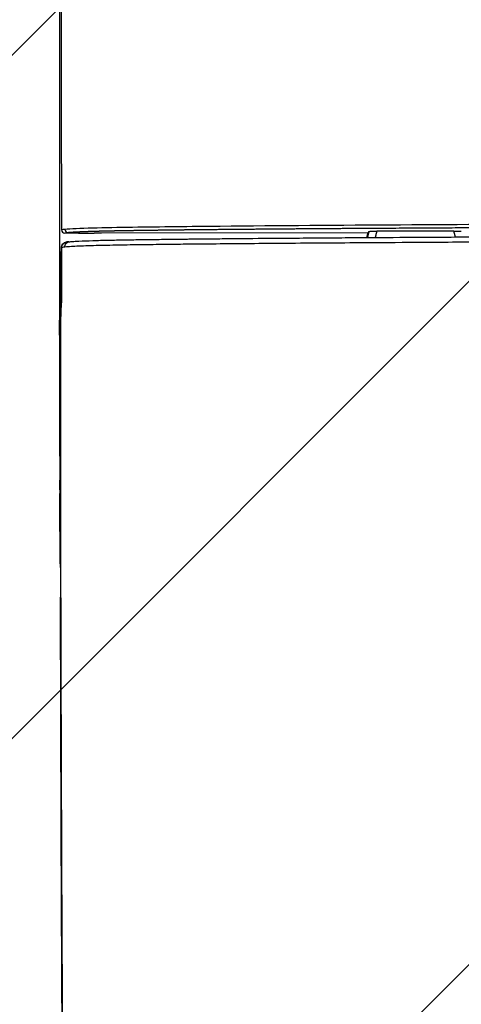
# Model space of a CAD drawing. Header units: metres. Extents: x 6438197 to 12957343, y 5629874 to 11322802.
# Tile 92 of 115: x 6448487 to 6448504, y 5643170 to 5643208. Entities that reach past the tile are written whole.
import ezdxf

# ---------------------------------------------------------------- set-up
doc = ezdxf.new("R2010")
doc.units = ezdxf.units.M
doc.header["$MEASUREMENT"] = 0
doc.header["$PDMODE"] = 3
for name, color, linetype, lineweight in [('E-OŚWIETLENIE TERENU', 10, 'Continuous', 30), ('IE_lampy zewnętrzne', 221, 'Continuous', 15), ('WYMIAROWANIE', 6, 'Continuous', 9), ('WYPELNIENIA', 204, 'Continuous', 5)]:
    doc.layers.add(name, color=color, linetype=linetype, lineweight=lineweight)
doc.styles.add('Arial', font='arial.ttf')
doc.dimstyles.new('proart_1_500', dxfattribs={"dimtxt": 90, "dimasz": 50, "dimexe": 30, "dimexo": 10, "dimgap": 8, "dimtad": 1, "dimrnd": 1, "dimzin": 9, "dimtxsty": 'Arial', "dimblk": 'ARCHTICK', "dimcen": 0, "dimclrd": 1, "dimclre": 1, "dimclrt": 3, "dimazin": 0, "dimtfac": 1, "dimtmove": 0, "dimatfit": 3, "dimfxl": 0, "dimarcsym": 0})

# ---------------------------------------------------------------- blocks, each defined once
blk = doc.blocks.new('zw$103F')
at = {"layer": 'IE_lampy zewnętrzne', "lineweight": 30}
for p, q in [((0.745, 82.482), (1.361, 82.483)), ((1.642, 82.5), (11.986, 82.514)), ((0.014, 78.837), (0.016, 78.837))]:
    blk.add_line(p, q, dxfattribs=at)
for points, degree, knots in [([(0.002, 97.754), (0.003, 96.66), (0.003, 93.575), (0.005, 90.218), (0.006, 87.608), (0.007, 86.565), (0.008, 85.295), (0.009, 84.18), (0.009, 83.391), (0.01, 83.005), (0.01, 82.743), (0.01, 82.466), (0.01, 82.246), (0.01, 82.095), (0.013, 79.251)], 3, [0, 0, 0, 0, 0.20903, 0.589479, 0.641506, 0.707847, 0.788689, 0.884218, 0.921061, 0.939431, 0.957904, 0.971126, 0.992393, 1, 1, 1, 1]), ([(0.069, 97.559), (0.069, 97.248), (0.07, 96.625), (0.071, 95.692), (0.072, 94.758), (0.072, 93.824), (0.073, 92.89), (0.074, 91.957), (0.075, 91.023), (0.076, 90.037), (0.077, 88.825), (0.079, 87.215), (0.081, 85.089), (0.083, 83.5), (0.084, 82.619)], 3, [0, 0, 0, 0, 0.062514, 0.125023, 0.187528, 0.250029, 0.312526, 0.375021, 0.437512, 0.5, 0.573167, 0.680886, 0.823161, 1, 1, 1, 1]), ([(0.215, 82.642), (0.434, 82.661), (0.82, 82.678), (1.759, 82.704), (2.299, 82.714), (3.938, 82.739), (5.091, 82.751), (8.551, 82.784), (10.895, 82.799), (17.935, 82.842), (22.66, 82.862), (27.391, 82.876)], 3, [0, 0, 0, 0, 0.0625, 0.0625, 0.125, 0.125, 0.25, 0.25, 0.5, 0.5, 1, 1, 1, 1]), ([(27.398, 82.736), (23.746, 82.725), (20.348, 82.711), (16.727, 82.695), (13.327, 82.674), (12.384, 82.669), (11.577, 82.664), (10.658, 82.658), (9.832, 82.652), (8.927, 82.645), (8.095, 82.638), (7.2, 82.631), (6.367, 82.623), (5.897, 82.619), (5.508, 82.615), (5.053, 82.61), (4.654, 82.606), (4.21, 82.601), (3.81, 82.595), (3.378, 82.59), (2.983, 82.584), (2.852, 82.582), (2.759, 82.58), (2.654, 82.579), (2.565, 82.577), (2.472, 82.576), (2.378, 82.574), (2.285, 82.572), (2.177, 82.57), (1.957, 82.566), (1.784, 82.562), (1.605, 82.558), (1.426, 82.553), (1.243, 82.548), (1.081, 82.542), (0.919, 82.536), (0.782, 82.53), (0.643, 82.524), (0.534, 82.517), (0.422, 82.51), (0.344, 82.503)], 2, [0, 0, 0, 0.25, 0.25, 0.5, 0.5, 0.5625, 0.5625, 0.625, 0.625, 0.6875, 0.6875, 0.75, 0.75, 0.78125, 0.78125, 0.8125, 0.8125, 0.84375, 0.84375, 0.875, 0.875, 0.882812, 0.882812, 0.890625, 0.890625, 0.898438, 0.898438, 0.90625, 0.90625, 0.921875, 0.921875, 0.9375, 0.9375, 0.953125, 0.953125, 0.96875, 0.96875, 0.984375, 0.984375, 1, 1, 1]), ([(12.037, 82.552), (12.038, 82.554), (12.045, 82.555), (12.057, 82.556), (12.069, 82.557), (12.085, 82.558), (12.105, 82.558), (12.125, 82.559), (12.15, 82.56), (12.178, 82.561), (12.205, 82.561), (12.235, 82.562), (12.266, 82.562), (12.287, 82.562), (12.307, 82.562), (12.328, 82.562)], 3, [0, 0, 0, 0, 0.210636, 0.210636, 0.210636, 0.420642, 0.420642, 0.420642, 0.638669, 0.638669, 0.638669, 0.858175, 0.858175, 0.858175, 1, 1, 1, 1]), ([(12.328, 82.562), (12.3, 82.47), (12.281, 82.388), (12.274, 82.355), (12.268, 82.324)], 2, [0, 0, 0, 0.725098, 0.725098, 1, 1, 1]), ([(15.376, 82.342), (15.37, 82.369), (15.364, 82.397), (15.345, 82.478), (15.318, 82.566)], 2, [0, 0, 0, 0.251076, 0.251076, 1, 1, 1]), ([(15.318, 82.566), (15.352, 82.566), (15.386, 82.566), (15.418, 82.566), (15.45, 82.565), (15.48, 82.565), (15.507, 82.564), (15.533, 82.563), (15.555, 82.563), (15.572, 82.562), (15.588, 82.561), (15.599, 82.56), (15.605, 82.559)], 3, [0, 0, 0, 0, 0.2343712, 0.2343712, 0.2343712, 0.4686661, 0.4686661, 0.4686661, 0.7007907, 0.7007907, 0.7007907, 0.9175048, 0.9175048, 0.9175048, 0.9175048]), ([(0.369, 82.15), (0.322, 82.152), (0.255, 82.135), (0.16, 82.09), (0.124, 82.045), (0.108, 82.019)], 3, [0, 0, 0, 0, 0.532062, 0.771725, 1, 1, 1, 1]), ([(0.216, 81.946), (0.216, 81.995), (0.235, 82.053), (0.311, 82.135), (0.365, 82.155), (0.411, 82.154)], 3, [0, 0, 0, 0, 0.5, 0.5, 1, 1, 1, 1]), ([(23.552, 82.166), (22.238, 82.161), (19.811, 82.152), (16.484, 82.137), (13.77, 82.121), (11.145, 82.104), (8.534, 82.086), (6.385, 82.067), (4.987, 82.054), (4.173, 82.045), (3.302, 82.035), (2.398, 82.022), (1.514, 82.004), (0.702, 81.979), (0.381, 81.957), (0.217, 81.945)], 3, [0, 0, 0, 0, 0.160894, 0.2971, 0.408285, 0.494757, 0.62074, 0.731377, 0.762651, 0.797082, 0.834655, 0.874532, 0.915423, 0.956905, 1, 1, 1, 1]), ([(0.412, 82.154), (0.436, 82.156), (0.47, 82.159), (0.515, 82.162), (0.543, 82.164), (0.594, 82.168), (0.667, 82.172), (0.884, 82.183), (1.191, 82.195), (1.552, 82.206), (1.763, 82.211), (1.967, 82.215), (2.272, 82.222), (2.716, 82.229), (3.211, 82.237), (3.671, 82.243), (4.15, 82.249), (4.559, 82.254), (4.922, 82.258), (5.14, 82.261), (5.344, 82.263), (5.616, 82.266), (6.063, 82.27), (6.997, 82.279), (8.164, 82.289), (9.251, 82.297), (9.928, 82.302), (10.552, 82.307), (11.735, 82.315), (13.693, 82.327), (16.449, 82.343), (19.416, 82.357), (21.853, 82.367), (23.171, 82.372), (23.559, 82.374)], 3, [0, 0, 0, 0, 0.007766, 0.010719, 0.012756, 0.015365, 0.023725, 0.030268, 0.062613, 0.078237, 0.086023, 0.093851, 0.107706, 0.128751, 0.154075, 0.173288, 0.189029, 0.21616, 0.225782, 0.235446, 0.244013, 0.251795, 0.270072, 0.300749, 0.370087, 0.416874, 0.436932, 0.454759, 0.494837, 0.584506, 0.698601, 0.837093, 0.952134, 1, 1, 1, 1]), ([(1.366, 82.49), (1.367, 82.491), (1.373, 82.492), (1.384, 82.493), (1.395, 82.494), (1.411, 82.495), (1.431, 82.496), (1.451, 82.497), (1.475, 82.498), (1.502, 82.498), (1.528, 82.499), (1.558, 82.499), (1.588, 82.499), (1.606, 82.5), (1.624, 82.5), (1.642, 82.5)], 3, [0, 0, 0, 0, 0.218521, 0.218521, 0.218521, 0.437052, 0.437052, 0.437052, 0.655442, 0.655442, 0.655442, 0.873757, 0.873757, 0.873757, 1, 1, 1, 1]), ([(0.084, 81.923), (0.082, 81.923), (0.079, 81.913), (0.077, 81.903), (0.075, 81.878), (0.07, 81.827), (0.066, 81.716), (0.064, 81.662), (0.062, 81.58), (0.06, 81.503), (0.059, 81.417), (0.058, 81.351), (0.057, 81.276), (0.056, 81.22), (0.055, 81.155), (0.054, 81.091), (0.054, 81.03), (0.053, 80.936), (0.052, 80.821), (0.051, 80.71), (0.05, 80.605), (0.049, 80.401), (0.048, 80.162), (0.047, 79.959), (0.046, 79.707), (0.046, 79.603), (0.046, 79.478), (0.046, 79.382), (0.045, 79.248)], 2, [0, 0, 0, 0.0625, 0.0625, 0.125, 0.125, 0.25, 0.25, 0.3125, 0.3125, 0.375, 0.375, 0.425, 0.425, 0.4625, 0.4625, 0.5, 0.5, 0.5625, 0.5625, 0.625, 0.625, 0.75, 0.75, 0.875, 0.875, 0.9375, 0.9375, 1, 1, 1]), ([(0.084, 81.923), (0.084, 81.947), (0.089, 81.974), (0.109, 82.026), (0.125, 82.051), (0.166, 82.092), (0.191, 82.108), (0.243, 82.128), (0.269, 82.133), (0.294, 82.133)], 3, [0, 0, 0, 0, 0.25, 0.25, 0.5, 0.5, 0.75, 0.75, 1, 1, 1, 1]), ([(0.089, 79.799), (0.086, 79.792), (0.08, 79.778), (0.071, 79.666), (0.063, 79.494), (0.058, 79.331), (0.056, 79.248)], 3, [0, 0, 0, 0, 0.249648, 0.501356, 0.747372, 1, 1, 1, 1]), ([(0.03, 78.888), (0.03, 78.923), (0.031, 79.043), (0.031, 79.163), (0.031, 79.248)], 3, [0, 0, 0, 0, 0.288135, 1, 1, 1, 1]), ([(0.046, 79.147), (0.046, 79.106), (0.045, 79.023), (0.045, 78.897), (0.045, 78.764), (0.045, 78.595), (0.045, 78.376), (0.045, 78.203), (0.045, 78.109)], 3, [0, 0, 0, 0, 0.117371, 0.239826, 0.367367, 0.499997, 0.729462, 1, 1, 1, 1]), ([(0.015, 78.836), (0.014, 78.273), (0.014, 77.299), (0.012, 76.149), (0.01, 75.428), (0.008, 74.998), (0.008, 74.639), (0.012, 74.268), (0.017, 73.78), (0.019, 73.38), (0.021, 73.13), (0.021, 73.115)], 3, [0, 0, 0, 0, 0.294257, 0.510992, 0.606156, 0.676453, 0.738049, 0.792169, 0.870061, 0.992209, 1, 1, 1, 1]), ([(0.031, 74.967), (0.03, 75.059), (0.029, 75.244), (0.028, 75.52), (0.027, 75.797), (0.025, 76.073), (0.024, 76.35), (0.023, 76.626), (0.022, 76.902), (0.021, 77.179), (0.02, 77.455), (0.019, 77.731), (0.018, 78.007), (0.017, 78.283), (0.016, 78.559), (0.016, 78.743), (0.016, 78.835)], 3, [0, 0, 0, 0, 0.071524, 0.143034, 0.214531, 0.286015, 0.357487, 0.428946, 0.500392, 0.571823, 0.643238, 0.714635, 0.786012, 0.857366, 0.928697, 1, 1, 1, 1]), ([(0.045, 78.109), (0.045, 78.045), (0.045, 77.917), (0.045, 77.661), (0.045, 77.332), (0.045, 76.948), (0.045, 76.56), (0.045, 76.186), (0.046, 75.801), (0.046, 75.425), (0.046, 75.111), (0.046, 74.865), (0.046, 74.68), (0.046, 74.489), (0.046, 74.242), (0.046, 73.929), (0.046, 73.568), (0.046, 73.194), (0.046, 72.825), (0.046, 72.496), (0.046, 72.251), (0.046, 72.128), (0.046, 72.081)], 3, [0, 0, 0, 0, 0.031253, 0.062486, 0.124974, 0.191548, 0.249937, 0.314681, 0.374878, 0.438924, 0.499862, 0.529822, 0.560633, 0.592299, 0.624827, 0.684742, 0.749799, 0.807396, 0.874879, 0.937442, 0.975783, 1, 1, 1, 1]), ([(0.031, 74.235), (0.031, 74.26), (0.031, 74.316), (0.031, 74.408), (0.031, 74.519), (0.031, 74.65), (0.031, 74.801), (0.031, 74.909), (0.031, 74.966)], 3, [0, 0, 0, 0, 0.10258, 0.229656, 0.381139, 0.556922, 0.768194, 1, 1, 1, 1]), ([(0.014, 72.766), (0.014, 72.759), (0.015, 72.631), (0.016, 72.502), (0.018, 72.38)], 3, [0, 0, 0, 0, 0.047023, 1, 1, 1, 1]), ([(0.016, 72.38), (0.018, 72.38), (0.019, 72.38), (0.021, 72.38), (0.022, 72.38), (0.023, 72.38), (0.028, 72.38)], 3, [0, 0, 0, 0, 0.078125, 0.140625, 0.203125, 1, 1, 1, 1]), ([(0.043, 69.507), (0.041, 69.749), (0.036, 70.231), (0.025, 71.185), (0.027, 71.9), (0.028, 72.38)], 3, [0, 0, 0, 0, 0.249516, 0.496631, 1, 1, 1, 1]), ([(0.046, 72.08), (0.046, 72.014), (0.046, 71.882), (0.047, 71.683), (0.047, 71.484), (0.047, 71.284), (0.047, 71.084), (0.048, 70.884), (0.048, 70.684), (0.049, 70.484), (0.049, 70.283), (0.049, 70.082), (0.05, 69.881), (0.051, 69.68), (0.051, 69.478), (0.052, 69.276), (0.053, 69.074), (0.053, 68.939), (0.053, 68.871)], 3, [0, 0, 0, 0, 0.062504, 0.125003, 0.187498, 0.24999, 0.312481, 0.37497, 0.437459, 0.499948, 0.562439, 0.624933, 0.68743, 0.749932, 0.812439, 0.874952, 0.937472, 1, 1, 1, 1]), ([(0.053, 68.871), (0.053, 68.837), (0.054, 68.768), (0.054, 68.663), (0.054, 68.538), (0.055, 68.396), (0.056, 68.081), (0.057, 67.717), (0.059, 67.299), (0.059, 66.989), (0.06, 66.675), (0.061, 66.467), (0.061, 66.359)], 3, [0, 0, 0, 0, 0.040116, 0.081706, 0.124771, 0.188171, 0.249992, 0.499988, 0.622005, 0.749991, 0.870851, 1, 1, 1, 1]), ([(0.051, 67.407), (0.051, 67.465), (0.051, 67.544), (0.05, 67.705), (0.05, 67.89), (0.049, 68.129), (0.048, 68.285), (0.048, 68.359)], 3, [0, 0, 0, 0, 0.184396, 0.248113, 0.506957, 0.767345, 1, 1, 1, 1]), ([(0.099, 54.18), (0.097, 54.593), (0.091, 55.743), (0.081, 57.952), (0.073, 60.013), (0.068, 61.622), (0.065, 62.51), (0.062, 63.345), (0.06, 64.05), (0.059, 64.52), (0.058, 64.843), (0.057, 65.155), (0.056, 65.524), (0.055, 65.917), (0.054, 66.275), (0.053, 66.602), (0.052, 66.985), (0.051, 67.26), (0.051, 67.407)], 3, [0, 0, 0, 0, 0.093603, 0.260227, 0.500001, 0.560484, 0.625001, 0.701598, 0.750001, 0.785392, 0.808526, 0.823473, 0.8563, 0.892547, 0.91302, 0.937772, 0.966778, 1, 1, 1, 1]), ([(0.061, 66.359), (0.061, 66.273), (0.062, 66.086), (0.063, 65.785), (0.064, 65.441), (0.065, 65.055), (0.066, 64.445), (0.068, 63.73), (0.071, 62.977), (0.073, 62.37), (0.075, 61.795), (0.077, 61.139), (0.08, 60.362), (0.084, 59.24), (0.09, 57.777), (0.097, 56.116), (0.105, 54.361), (0.114, 52.633), (0.122, 51.113), (0.128, 49.959), (0.135, 48.775), (0.143, 47.343), (0.151, 46.025), (0.156, 45.183), (0.159, 44.601), (0.163, 43.878), (0.167, 43.14), (0.17, 42.55), (0.172, 42.114), (0.175, 41.677), (0.177, 41.232), (0.18, 40.778), (0.182, 40.389), (0.184, 40.066), (0.185, 39.811), (0.187, 39.553), (0.189, 39.292), (0.19, 39.028), (0.192, 38.761), (0.193, 38.582), (0.193, 38.492)], 3, [0, 0, 0, 0, 0.00941, 0.020368, 0.032873, 0.046926, 0.062526, 0.09942, 0.125051, 0.144717, 0.165559, 0.187576, 0.216184, 0.250101, 0.309608, 0.375153, 0.430538, 0.500205, 0.562743, 0.595545, 0.625285, 0.691053, 0.750262, 0.767104, 0.781464, 0.812625, 0.844269, 0.859826, 0.874813, 0.890036, 0.905486, 0.921172, 0.937104, 0.945792, 0.954578, 0.963461, 0.972444, 0.981527, 0.990712, 1, 1, 1, 1]), ([(0.163, 42.558), (0.163, 42.591), (0.162, 42.658), (0.162, 42.758), (0.161, 42.873), (0.16, 43.086), (0.158, 43.409), (0.156, 43.826), (0.154, 44.185), (0.152, 44.6), (0.15, 44.997), (0.147, 45.471), (0.143, 46.171), (0.138, 46.966), (0.133, 47.801), (0.129, 48.491), (0.125, 49.166), (0.12, 50.13), (0.115, 51.056), (0.11, 52.017), (0.106, 52.735), (0.102, 53.456), (0.1, 53.937), (0.099, 54.18)], 3, [0, 0, 0, 0, 0.008438, 0.01688, 0.025327, 0.037332, 0.070853, 0.107104, 0.143309, 0.162381, 0.213171, 0.244973, 0.284243, 0.393162, 0.450065, 0.499963, 0.571901, 0.624972, 0.74998, 0.812452, 0.87499, 0.936759, 1, 1, 1, 1])]:
    blk.add_open_spline(points, degree=degree, knots=knots, dxfattribs=at)
for points, degree in [([(0.084, 82.619), (0.089, 82.627), (0.134, 82.635), (0.215, 82.642)], 3), ([(0.084, 82.619), (0.084, 82.547), (0.15, 82.482), (0.222, 82.482)], 3), ([(0.215, 82.642), (0.216, 82.577), (0.284, 82.504), (0.344, 82.503)], 3), ([(11.984, 82.321), (11.997, 82.399), (12.014, 82.476), (12.037, 82.552)], 3), ([(12.037, 82.552), (12.02, 82.54), (12.003, 82.527), (11.986, 82.514)], 3), ([(13.766, 82.564), (13.287, 82.563), (12.807, 82.563), (12.328, 82.562)], 3), ([(15.318, 82.566), (14.801, 82.566), (14.283, 82.565), (13.766, 82.564)], 3), ([(15.605, 82.559), (15.606, 82.558), (15.608, 82.558), (15.609, 82.557)], 3), ([(0.745, 82.482), (0.57, 82.482), (0.396, 82.482), (0.221, 82.481)], 3), ([(0.221, 82.481), (0.221, 82.481), (0.222, 82.481), (0.222, 82.481)], 3), ([(0.344, 82.503), (0.229, 82.493), (0.222, 82.482)], 2), ([(0.745, 82.482), (0.571, 82.482), (0.396, 82.482), (0.222, 82.482)], 3), ([(1.366, 82.49), (1.365, 82.488), (1.363, 82.485), (1.361, 82.483)], 3), ([(11.945, 82.319), (11.955, 82.385), (11.969, 82.45), (11.986, 82.514)], 3), ([(0.216, 81.946), (0.134, 81.938), (0.09, 81.93), (0.085, 81.923)], 3), ([(0.085, 81.923), (0.086, 81.215), (0.087, 80.508), (0.088, 79.801)], 3), ([(0.013, 79.251), (0.014, 79.042), (0.014, 78.833)], 2), ([(0.013, 79.248), (0.015, 79.248)], 1), ([(0.031, 79.248), (0.015, 79.248)], 1), ([(0.015, 79.248), (0.015, 79.203), (0.015, 79.158), (0.015, 79.114)], 3), ([(0.016, 78.837), (0.016, 78.929), (0.015, 79.021), (0.015, 79.114)], 3), ([(0.046, 79.248), (0.046, 79.237), (0.046, 79.226), (0.046, 79.216)], 3), ([(0.056, 79.248), (0.046, 79.248)], 1), ([(0.046, 79.216), (0.046, 79.207), (0.046, 79.199), (0.046, 79.191)], 3), ([(0.046, 79.191), (0.046, 79.176), (0.046, 79.161), (0.046, 79.147)], 3), ([(0.03, 73.115), (0.03, 73.488), (0.031, 73.862), (0.031, 74.235)], 3), ([(0.031, 74.235), (0.031, 74.235), (0.031, 74.235), (0.031, 74.235)], 3), ([(0.021, 73.115), (0.017, 72.953), (0.014, 72.766)], 2), ([(0.03, 73.115), (0.027, 73.115), (0.024, 73.115), (0.022, 73.115)], 3), ([(0.03, 73.115), (0.03, 72.987), (0.029, 72.744), (0.028, 72.506), (0.028, 72.38)], 3), ([(0.046, 69.507), (0.046, 68.931), (0.048, 68.359)], 2), ([(0.052, 68.359), (0.048, 68.359)], 1)]:
    blk.add_open_spline(points, degree=degree, dxfattribs=at)
blk.add_rational_spline([(0.031, 79.248), (0.032, 79.241), (0.055, 79.234)], [1, 0.890159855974, 0.862703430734], degree=2, dxfattribs=at)
blk = doc.blocks.new('_ArchTick')
at = {"color": 0, "linetype": 'ByBlock', "const_width": 0.15}
blk.add_lwpolyline([(-0.5, -0.5), (0.5, 0.5)], dxfattribs=at)
blk = doc.blocks.new('*D30')
at = {"layer": 'Defpoints', "color": 0}
for p in [(6453309.243, 5643277.604), (6447847.481, 5643255.129), (6447849.87, 5643151.626)]:
    blk.add_point(p, dxfattribs=at)
at = {"layer": 'WYMIAROWANIE', "color": 1, "lineweight": -2}
for p, q in [((6453309.013, 5643287.601), (6453306.163, 5643411.098)), ((6453306.855, 5643381.106), (6447847.481, 5643255.129)), ((6447849.639, 5643161.624), (6447846.789, 5643285.121))]:
    blk.add_line(p, q, dxfattribs=at)
at = {"layer": 'WYMIAROWANIE', "color": 1, "lineweight": -2, "xscale": 50, "yscale": 50, "zscale": 50}
for p, rotation in [((6453306.855, 5643381.106), 1.321887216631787), ((6447847.481, 5643255.129), 181.3218872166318)]:
    blk.add_blockref('_ArchTick', p, dxfattribs=dict(at, rotation=rotation))
at = {"layer": 'WYMIAROWANIE', "color": 3, "insert": (6450575.923, 5643372.054), "char_height": 90, "attachment_point": 5, "rotation": 1.3219, "style": 'Arial'}
blk.add_mtext('5460', dxfattribs=at)

msp = doc.modelspace()

# ---------------------------------------------------------------- hatches: boundary and pattern name
at = {"layer": 'WYPELNIENIA'}
h = msp.add_hatch(dxfattribs=at)
h.set_pattern_fill('ANSI31', color=16, scale=150, style=0)
h.paths.add_polyline_path([(6443321.429, 5652405.691), (6444021.039, 5652422.027), (6444603.706, 5651338.573), (6444601.871, 5651338.532), (6444874.575, 5650838.35), (6450595.263, 5650968.994), (6450606.688, 5650466.915), (6454624.969, 5650558.355), (6454602.252, 5651561.261), (6455055.81, 5651571.583), (6458600.395, 5651652.223), (6458714.917, 5646654.148), (6454720.129, 5646563.243), (6454791.12, 5643253.147), (6453897.566, 5643232.813), (6453920.942, 5642187.643), (6454814.953, 5642211.245), (6454802.424, 5642766.955), (6454850.162, 5640713.697), (6454559.364, 5640706.02), (6454525.988, 5642003.993), (6453926.22, 5641987.713), (6453958.656, 5640691.742), (6453367.942, 5640676.957), (6453310.776, 5643219.507), (6447852.213, 5643095.235), (6447880.453, 5641853.409), (6444125.919, 5641772.937), (6443716.284, 5647180.94)])
h.paths.add_polyline_path([(6446403.982, 5649741.583), (6446479.702, 5646442.104), (6453232.841, 5646597.25), (6453165.21, 5649497.454), (6449561.86, 5649419.3), (6449555.325, 5649817.086)], flags=16)

# ---------------------------------------------------------------- block references
at = {"layer": 'E-OŚWIETLENIE TERENU'}
msp.add_blockref('zw$103F', (6448488.565, 5643117.615), dxfattribs=at)

# ---------------------------------------------------------------- dimensions: what is measured, and where the dimension line sits
at = {"layer": 'WYMIAROWANIE', "color": 5}
dim = msp.add_aligned_dim(p1=(6453309.243, 5643277.604), p2=(6447849.87, 5643151.626), distance=-103.53, text='5460', dimstyle='proart_1_500', override={"dimblk": 'ArchTick', "dimtmove": 1}, dxfattribs=at)
dim.commit()
dim.dimension.update_dxf_attribs({"geometry": '*D30', "text_midpoint": (6450575.923, 5643372.054)})

doc.saveas('drawing.dxf')
